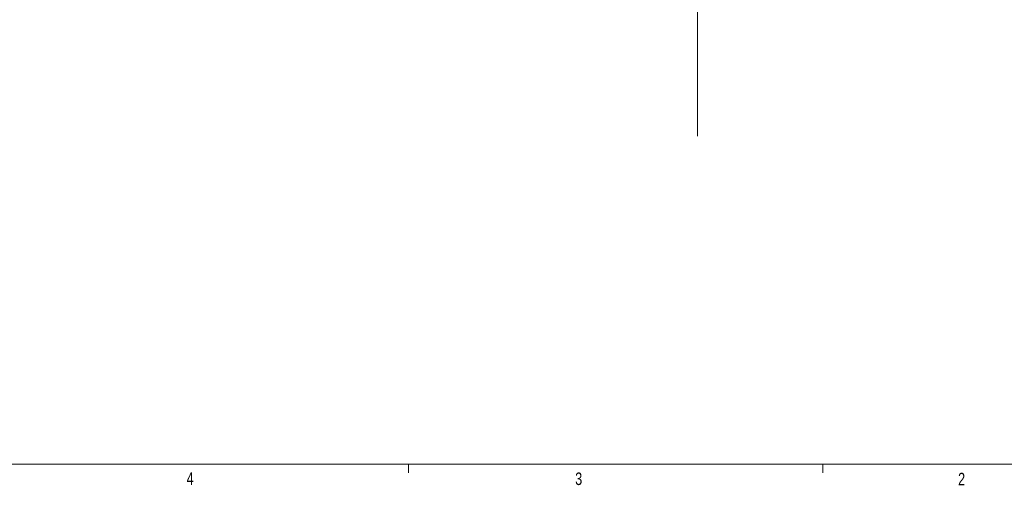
# Model space of a CAD drawing. Header units: inches. Extents: x 0.3 to 33.9, y 0.2 to 21.7.
# Tile 9 of 25: x 17.3 to 27.1, y 0.2 to 4.8. Entities that reach past the tile are written whole.
import ezdxf

# ---------------------------------------------------------------- set-up
doc = ezdxf.new("R2010")
doc.units = ezdxf.units.IN
doc.header["$MEASUREMENT"] = 0
doc.layers.add('SLD-0', color=7, linetype='Continuous', lineweight=15)
doc.styles.add('SLDTEXTSTYLE0', font='TXT', dxfattribs={"width": 0.75})

msp = doc.modelspace()

# ---------------------------------------------------------------- linework, layer by layer
at = {"color": 7, "linetype": 'Continuous', "lineweight": 15}
msp.add_line((25.27288, 0.4106), (25.27288, 0.3258), dxfattribs=at)
at = {"layer": 'SLD-0'}
for p, q in [((24.02398, 17.82849), (24.02398, 3.68039)), ((33.52288, 0.4106), (0.52288, 0.4106)), ((21.14788, 0.4106), (21.14788, 0.3258))]:
    msp.add_line(p, q, dxfattribs=at)

# ---------------------------------------------------------------- texts
at = {"color": 7, "linetype": 'Continuous', "lineweight": 0, "char_height": 0.125, "attachment_point": 1, "style": 'SLDTEXTSTYLE0'}
for s, insert in [('4', (18.93651, 0.33122)), ('3', (22.80713, 0.32919)), ('2', (26.62088, 0.32644))]:
    msp.add_mtext(s, dxfattribs=dict(at, insert=insert))

doc.saveas('drawing.dxf')
